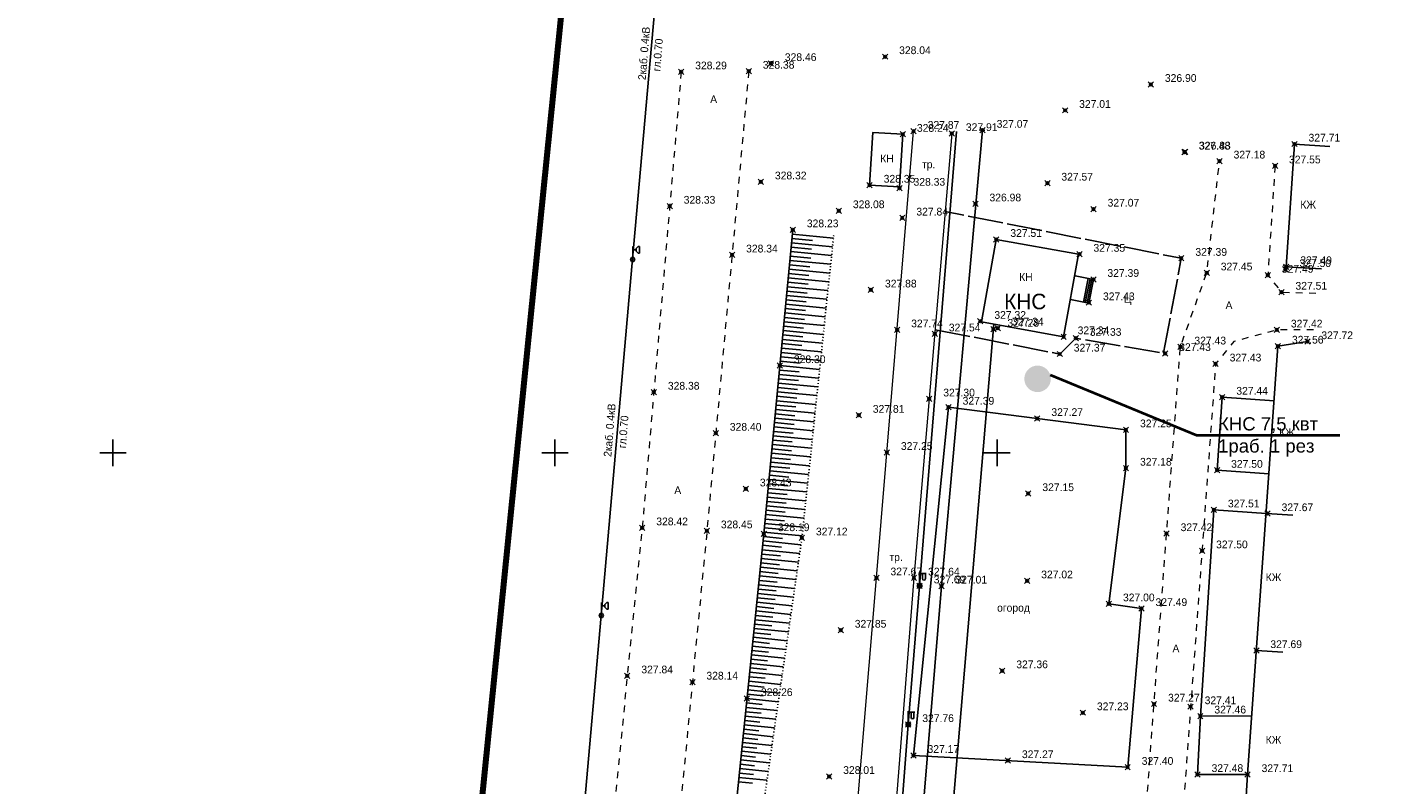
# Model space of a CAD drawing. Header units: metres. Extents: x 705573 to 711566, y 4301675 to 4311183.
# Tile 248 of 256: x 708269 to 708423, y 4310794 to 4310880. Entities that reach past the tile are written whole.
import ezdxf

# ---------------------------------------------------------------- set-up
doc = ezdxf.new("R2010")
doc.units = ezdxf.units.M
doc.header["$LTSCALE"] = 0.5
doc.header["$PDMODE"] = 35
doc.header["$PDSIZE"] = 0.3
for name, pattern in [('Auto_Street_NotBorder_Line_m1', [3, 1.5, -1.5]), ('ДОРОГИ_СТРОЯЩ', [9, 8, -1]), ('Контура низ откосов  Штриховая 0.1-0.5 - - - - - - -', [0.6, 0.1, -0.5])]:
    doc.linetypes.add(name, pattern=pattern)
for name, color, linetype in [('(001) Сетка', 92, 'Continuous'), ('(004) Точки рельефа', 7, 'Continuous'), ('(007) Здания', 7, 'Continuous'), ('(013) Газ', 30, 'ИК_Газопровод -------г--------'), ('(016) Кабель', 1, 'Continuous'), ('(017) Канализация', 33, 'KANALIS_K_1'), ('(022) Возд. Линии', 7, 'Continuous'), ('(025) Дорога', 7, 'Continuous'), ('(035) Откосы', 7, 'Continuous'), ('(037) Контуры', 7, 'Continuous'), ('(040) Ограда', 7, 'Continuous'), ('Экспликация', 7, 'Continuous')]:
    doc.layers.add(name, color=color, linetype=linetype)
doc.layers.add('AUTO#_ROADS_EXIST_L', color=7, linetype='Continuous', lineweight=15, true_color=0x000000)
doc.styles.add('BM-431', font='txt')
doc.styles.add('D-431', font='txt')
doc.styles.add('P-131', font='txt')
doc.styles.add('S', font='txtwr', dxfattribs={"oblique": 15})
doc.styles.get("Standard").update_dxf_attribs({"font": 'times.ttf'})
doc.styles.add('стиль2', font='arial.ttf', dxfattribs={"height": 1.5})
doc.linetypes.add('GAZ_VOZDUSH', pattern='A,1,-2,["~",Standard,S=3,R=0,X=-1.5,Y=-1.5],-1,10', length=14)
doc.linetypes.add('KANALIS_K_1', pattern='A,1,[">",Standard,S=1.8,R=0,X=-0.9,Y=-0.9],3,-1,["К",Standard,S=1.8,R=0,X=-0.9,Y=-0.9],-1,10', length=16)
doc.linetypes.add('ИК_Газопровод -------г--------', pattern='A,9,-0.6,["Г",Standard,S=1.2,R=0,X=0,Y=-0.6],-1.2', length=10.8)
doc.linetypes.add('ИК_Э_КАБ_НН', pattern='A,8,-2,["<",Standard,S=1,R=0,X=0,Y=-0.5],8,[">",Standard,S=1,R=0,X=-0.5,Y=-0.5],-2', length=20)
doc.linetypes.add('ОГРАДА_К_ПРОВ', pattern='A,1.25,-0.75,["+",Standard,S=1.5,R=0,X=0,Y=-0.75],-1.7,1.25', length=4.95)
doc.linetypes.add('ОГРАДА_М_1М', pattern='A,2.5,["о",Standard,S=1,R=0,X=0,Y=-0.35],0.5,["0",Standard,S=0.5,R=0,X=-0.3,Y=-0.25],2.5', length=5.5)

# ---------------------------------------------------------------- blocks, each defined once
blk = doc.blocks.new('f')
at = {"layer": '(022) Возд. Линии'}
for points in [[(0, 0.25), (0, 1.5)], [(0, 1.4), (0.75, 1.4)]]:
    blk.add_lwpolyline(points, dxfattribs=at)
blk.add_lwpolyline([(0.4875, 0.65), (0.4875, 0.65, 0.41421356), (0.65, 0.8125), (0.65, 1.4), (0.325, 1.4), (0.325, 0.8125, 0.41421356)], format="xyb", close=True, dxfattribs=at)
blk.add_circle((0, 0), 0.25, dxfattribs=at)
blk = doc.blocks.new('Setka')
at = {"layer": '(001) Сетка'}
for p, q in [((-1.5, 0), (1.5, 0)), ((0, 1.5), (0, -1.5))]:
    blk.add_line(p, q, dxfattribs=at)
blk = doc.blocks.new('U1111')
for p, q in [((0, 0.05), (0.1, 0.05)), ((0, -0.05), (0, 0.05)), ((0.1, 0.45), (0.1, 2.95)), ((0.1, 2.2), (0.85, 2.2)), ((0.1, 0.05), (0.1, -0.05)), ((1.28934, 2.95), (0.85, 2.51066)), ((0.85, 2.51066), (0.85, 1.88934)), ((0.85, 1.88934), (1.28934, 1.45)), ((1.6, 2.95), (1.28934, 2.95)), ((1.28934, 1.45), (1.6, 1.45)), ((1.6, 2.95), (1.6, 1.45)), ((0.1, -0.05), (0, -0.05))]:
    blk.add_line(p, q)
blk.add_lwpolyline([(0.55, 0), (0.3, 0.433013), (-0.2, 0.433013), (-0.45, 0), (-0.2, -0.433013), (0.3, -0.433013)], close=True)
at = {"color": 4, "style": 'S', "oblique": 15}
blk.add_attdef('Z', (1.142936, -1.391276), '', height=2, dxfattribs=at)

msp = doc.modelspace()

# ---------------------------------------------------------------- hatches: boundary and pattern name
at = {"lineweight": 30, "transparency": 33554610}
h = msp.add_hatch(color=1, dxfattribs=at)
h.dxf.hatch_style = 1
edge = h.paths.add_edge_path()
edge.add_arc((708383.05, 4310839.77), 1.5, 0, 360)

# ---------------------------------------------------------------- linework, layer by layer
at = {"layer": '(007) Здания'}
for points, elevation in [([(708367.82, 4310867.44), (708367.44, 4310861.48), (708364.05, 4310861.69), (708364.43, 4310867.65)], 328.24), ([(708378.38, 4310855.55), (708387.67, 4310853.89), (708386, 4310844.54), (708376.71, 4310846.21)], 327.51)]:
    msp.add_lwpolyline(points, close=True, dxfattribs=dict(at, elevation=elevation))
at = {"layer": '(007) Здания', "flags": 128}
for points, elevation in [([(708416.1, 4310866.07), (708412.11, 4310866.34), (708411.18, 4310852.46), (708415.17, 4310852.2)], 327.49), ([(708404.93, 4310764.78), (708406.8, 4310795), (708410.24, 4310843.47), (708413.57, 4310843.98)], 327.39), ([(708408.94, 4310824.53), (708411.93, 4310824.34)], 327.39), ([(708407.8, 4310809.03), (708410.79, 4310808.84)], 327.39)]:
    msp.add_lwpolyline(points, dxfattribs=dict(at, elevation=elevation))
at = {"layer": '(007) Здания', "elevation": 327.39}
for points in [[(708387.31, 4310851.43), (708389.37, 4310851.02), (708388.84, 4310848.34), (708386.78, 4310848.74)], [(708388.78, 4310851.14), (708388.25, 4310848.45)], [(708388.98, 4310851.1), (708388.45, 4310848.41)], [(708389.17, 4310851.06), (708388.65, 4310848.37)]]:
    msp.add_lwpolyline(points, dxfattribs=at)
at = {"layer": '(013) Газ', "linetype": 'GAZ_VOZDUSH', "elevation": 326.86, "flags": 128}
msp.add_lwpolyline([(708376.83, 4310867.9), (708372.18, 4310816.33), (708369.11, 4310779.51), (708366.43, 4310752.96), (708363.77, 4310723.79), (708357.68, 4310654.51), (708355.06, 4310622.97), (708352.68, 4310593.82)], dxfattribs=at)
at = {"layer": '(016) Кабель', "linetype": 'ИК_Э_КАБ_НН', "flags": 128}
for points, elevation in [([(708148.16, 4308651.7), (708151.5, 4308692.41), (708155.95, 4308744.12), (708160.09, 4308792.08), (708165.82, 4308866.03), (708169.05, 4308905.96), (708172.4, 4308947.61), (708175.76, 4308988.14), (708178.98, 4309025.59), (708182.2, 4309063.2), (708185.81, 4309103.87), (708189.13, 4309144.32), (708192.28, 4309183.21), (708195.86, 4309224.8), (708198.74, 4309260.8), (708202.87, 4309309.74), (708206.45, 4309354.35), (708209.62, 4309392.71), (708214, 4309431.24), (708217.89, 4309470.55), (708222.29, 4309519.97), (708227.65, 4309584.99), (708230.7, 4309620.04), (708233.6, 4309650.66), (708236.61, 4309686.64), (708239.92, 4309725.26), (708242.96, 4309758.87), (708245.88, 4309791.49), (708249.04, 4309830.22), (708251.64, 4309862.09), (708254.55, 4309895.44), (708258.53, 4309939.87), (708262.1, 4309983.75), (708265.01, 4310017.02), (708267.69, 4310050.03), (708270.44, 4310083.37), (708274.29, 4310124.62), (708277.62, 4310164.75), (708280.24, 4310192.85), (708282.13, 4310214.07), (708285.19, 4310249.54), (708287.52, 4310279.26), (708289.72, 4310303.87), (708292.58, 4310337.27), (708295.61, 4310373.42), (708298.17, 4310403.78), (708301.1, 4310436.1), (708303.91, 4310468.22), (708306.25, 4310494.56), (708309.27, 4310529.23), (708312.33, 4310564.7), (708314.66, 4310594.42), (708316.85, 4310619.03), (708319.71, 4310652.44), (708322.75, 4310688.58), (708325.31, 4310718.94), (708328.24, 4310751.26), (708331.05, 4310783.38), (708331.61, 4310789.72), (708333.7, 4310812.99), (708337.04, 4310851.18), (708340.04, 4310884.75)], 325.95), ([(708249.98, 4309448.25), (708250.82, 4309461.23), (708251.56, 4309472.59), (708252.37, 4309485.22), (708253.05, 4309496.01), (708253.79, 4309508.81), (708254.64, 4309521.64), (708255.64, 4309538.1), (708256.6, 4309553.52), (708257.47, 4309567.87), (708258.35, 4309582.75), (708259.41, 4309598.84), (708260.34, 4309614.66), (708261.4, 4309630.44), (708264.54, 4309650.76), (708266.18, 4309665.81), (708267.36, 4309680.25), (708268.37, 4309695.79), (708269.84, 4309708.97), (708271.83, 4309722.11), (708273.67, 4309736.3), (708275.51, 4309750.06), (708277.38, 4309764.17), (708281.75, 4309793.37), (708283.6, 4309807.83), (708285.41, 4309822.08), (708287.07, 4309840.64), (708288.45, 4309855.73), (708289.84, 4309870.63), (708291.18, 4309885.31), (708292.54, 4309900.56), (708294.03, 4309916.06), (708295.51, 4309930.43), (708296.08, 4309944.84), (708297.37, 4309960.08), (708298.66, 4309975.43), (708299.85, 4309990.43), (708301.08, 4310005.49), (708302.33, 4310020.38), (708303.54, 4310035.46), (708306.01, 4310065.8), (708308.44, 4310096.04), (708310.93, 4310126.29), (708314.82, 4310172.2), (708316.07, 4310188.57), (708317.42, 4310204.65), (708318.74, 4310219.74), (708320, 4310234.38), (708321.35, 4310251.4), (708322.65, 4310267.03), (708323.92, 4310281.67), (708325.2, 4310294.86), (708326.52, 4310309.66), (708327.98, 4310325.44), (708329.16, 4310339.64), (708330.36, 4310354.66), (708331.56, 4310369.68), (708332.68, 4310383.86), (708333.9, 4310399.49), (708335.11, 4310414.63), (708336.22, 4310429.52), (708337.47, 4310444.6), (708338.55, 4310458.92), (708339.66, 4310474.15), (708340.94, 4310489.46), (708342.08, 4310504.5), (708343.18, 4310519.21), (708344.31, 4310533.97), (708345.45, 4310549.01), (708346.64, 4310563.7), (708347.81, 4310578.67), (708349.63, 4310594.21), (708351.15, 4310608.62), (708352.72, 4310623.44), (708355.71, 4310653.82), (708356.97, 4310668.51), (708358.29, 4310683.34), (708359.52, 4310698.1), (708360.79, 4310713.24), (708362.12, 4310728.19), (708363.03, 4310739.63), (708364.29, 4310753.04), (708365.8, 4310768.68), (708367.15, 4310784.56), (708368.42, 4310800.66), (708369.71, 4310816.35), (708373.89, 4310867.76)], 326.89)]:
    msp.add_lwpolyline(points, dxfattribs=dict(at, elevation=elevation))
at = {"layer": '(017) Канализация', "linetype": 'KANALIS_K_1', "elevation": 327.94, "flags": 128}
msp.add_lwpolyline([(708378.1, 4310845.98), (708372.87, 4310784.1), (708369.62, 4310743.16), (708644.93, 4310725.57), (708692.08, 4310723.32), (708746.15, 4310722.33), (708878.28, 4310715.98)], dxfattribs=at)
at = {"layer": '(025) Дорога', "linetype": 'ДОРОГИ_СТРОЯЩ', "elevation": 327.37, "flags": 128}
msp.add_lwpolyline([(708371.46, 4310845.33), (708385.55, 4310842.58), (708387.37, 4310844.36), (708397.3, 4310842.67), (708399.31, 4310853.41), (708372.6, 4310858.7)], dxfattribs=at)
at = {"layer": '(035) Откосы'}
for p, q in [((708355.22, 4310855.15, 327.1), (708359.85, 4310854.71, 327.1)), ((708355.27, 4310855.65, 327.1), (708357.59, 4310855.43, 327.1)), ((708355.32, 4310856.14, 327.1), (708359.96, 4310855.7, 327.1)), ((708355.08, 4310853.66, 327.1), (708357.39, 4310853.44, 327.1)), ((708355.13, 4310854.16, 327.1), (708359.75, 4310853.72, 327.1)), ((708355.18, 4310854.66, 327.1), (708357.49, 4310854.44, 327.1)), ((708354.94, 4310852.18, 327.1), (708359.54, 4310851.74, 327.1)), ((708354.99, 4310852.67, 327.1), (708357.29, 4310852.45, 327.1)), ((708355.03, 4310853.17, 327.1), (708359.65, 4310852.73, 327.1)), ((708354.8, 4310850.69, 327.1), (708357.09, 4310850.47, 327.1)), ((708354.85, 4310851.18, 327.1), (708359.44, 4310850.75, 327.1)), ((708354.89, 4310851.68, 327.1), (708357.19, 4310851.46, 327.1)), ((708354.66, 4310849.2, 327.1), (708359.23, 4310848.77, 327.1)), ((708354.7, 4310849.7, 327.1), (708356.99, 4310849.48, 327.1)), ((708354.75, 4310850.19, 327.1), (708359.33, 4310849.76, 327.1)), ((708354.51, 4310847.71, 327.1), (708356.79, 4310847.5, 327.1)), ((708354.56, 4310848.21, 327.1), (708359.12, 4310847.77, 327.1)), ((708354.61, 4310848.71, 327.1), (708356.89, 4310848.49, 327.1)), ((708354.37, 4310846.23, 327.1), (708358.92, 4310845.79, 327.1)), ((708354.42, 4310846.72, 327.1), (708356.69, 4310846.5, 327.1)), ((708354.47, 4310847.22, 327.1), (708359.02, 4310846.78, 327.1)), ((708354.23, 4310844.74, 327.1), (708356.5, 4310844.52, 327.1)), ((708354.28, 4310845.23, 327.1), (708358.81, 4310844.8, 327.1)), ((708354.33, 4310845.73, 327.1), (708356.59, 4310845.51, 327.1)), ((708354.04, 4310842.75, 327.1), (708356.3, 4310842.54, 327.1)), ((708354.09, 4310843.25, 327.1), (708358.6, 4310842.82, 327.1)), ((708354.14, 4310843.75, 327.1), (708356.4, 4310843.53, 327.1)), ((708354.18, 4310844.24, 327.1), (708358.71, 4310843.81, 327.1)), ((708353.9, 4310841.27, 327.1), (708358.4, 4310840.84, 327.1)), ((708353.95, 4310841.76, 327.1), (708356.2, 4310841.55, 327.1)), ((708353.99, 4310842.26, 327.1), (708358.5, 4310841.83, 327.1)), ((708353.76, 4310839.78, 327.1), (708356, 4310839.57, 327.1)), ((708353.81, 4310840.28, 327.1), (708358.29, 4310839.85, 327.1)), ((708353.85, 4310840.77, 327.1), (708356.1, 4310840.56, 327.1)), ((708353.62, 4310838.29, 327.1), (708358.08, 4310837.87, 327.1)), ((708353.66, 4310838.79, 327.1), (708355.9, 4310838.57, 327.1)), ((708353.71, 4310839.28, 327.1), (708358.19, 4310838.86, 327.1)), ((708353.47, 4310836.8, 327.1), (708355.7, 4310836.59, 327.1)), ((708353.52, 4310837.3, 327.1), (708357.98, 4310836.88, 327.1)), ((708353.57, 4310837.8, 327.1), (708355.8, 4310837.58, 327.1)), ((708353.33, 4310835.32, 327.1), (708357.77, 4310834.89, 327.1)), ((708353.38, 4310835.81, 327.1), (708355.6, 4310835.6, 327.1)), ((708353.43, 4310836.31, 327.1), (708357.88, 4310835.88, 327.1)), ((708353.19, 4310833.83, 327.1), (708355.4, 4310833.62, 327.1)), ((708353.24, 4310834.33, 327.1), (708357.67, 4310833.9, 327.1)), ((708353.29, 4310834.82, 327.1), (708355.5, 4310834.61, 327.1)), ((708353.05, 4310832.34, 327.1), (708357.46, 4310831.92, 327.1)), ((708353.1, 4310832.84, 327.1), (708355.3, 4310832.63, 327.1)), ((708353.14, 4310833.33, 327.1), (708357.56, 4310832.91, 327.1)), ((708352.86, 4310830.36, 327.1), (708357.25, 4310829.94, 327.1)), ((708352.91, 4310830.85, 327.1), (708355.11, 4310830.64, 327.1)), ((708352.95, 4310831.35, 327.1), (708357.36, 4310830.93, 327.1)), ((708353, 4310831.85, 327.1), (708355.2, 4310831.64, 327.1)), ((708352.72, 4310828.87, 327.1), (708354.91, 4310828.66, 327.1)), ((708352.77, 4310829.37, 327.1), (708357.15, 4310828.95, 327.1)), ((708352.81, 4310829.86, 327.1), (708355.01, 4310829.65, 327.1)), ((708352.58, 4310827.38, 327.1), (708356.94, 4310826.97, 327.1)), ((708352.62, 4310827.88, 327.1), (708354.81, 4310827.67, 327.1)), ((708352.67, 4310828.37, 327.1), (708357.04, 4310827.96, 327.1)), ((708352.43, 4310825.9, 327.1), (708354.61, 4310825.69, 327.1)), ((708352.48, 4310826.39, 327.1), (708356.84, 4310825.98, 327.1)), ((708352.53, 4310826.89, 327.1), (708354.71, 4310826.68, 327.1)), ((708352.29, 4310824.41, 327.1), (708356.63, 4310823.99, 327.1)), ((708352.34, 4310824.9, 327.1), (708354.51, 4310824.7, 327.1)), ((708352.39, 4310825.4, 327.1), (708356.73, 4310824.99, 327.1)), ((708352.15, 4310822.92, 327.1), (708354.31, 4310822.71, 327.1)), ((708352.2, 4310823.42, 327.1), (708356.52, 4310823, 327.1)), ((708352.25, 4310823.91, 327.1), (708354.41, 4310823.71, 327.1)), ((708352, 4310821.43, 327.1), (708356.28, 4310820.99, 327.1)), ((708352.05, 4310821.93, 327.1), (708354.2, 4310821.71, 327.1)), ((708352.1, 4310822.42, 327.1), (708356.42, 4310822.01, 327.1)), ((708351.85, 4310819.95, 327.1), (708353.96, 4310819.73, 327.1)), ((708351.9, 4310820.44, 327.1), (708356.14, 4310820.01, 327.1)), ((708351.95, 4310820.94, 327.1), (708354.08, 4310820.72, 327.1)), ((708351.7, 4310818.46, 327.1), (708355.85, 4310818.03, 327.1)), ((708351.75, 4310818.96, 327.1), (708353.84, 4310818.74, 327.1)), ((708351.8, 4310819.45, 327.1), (708356, 4310819.02, 327.1)), ((708351.49, 4310816.48, 327.1), (708355.57, 4310816.06, 327.1)), ((708351.55, 4310816.97, 327.1), (708353.59, 4310816.76, 327.1)), ((708351.6, 4310817.47, 327.1), (708355.71, 4310817.05, 327.1)), ((708351.65, 4310817.96, 327.1), (708353.72, 4310817.75, 327.1)), ((708351.34, 4310814.99, 327.1), (708353.35, 4310814.79, 327.1)), ((708351.39, 4310815.49, 327.1), (708355.43, 4310815.07, 327.1)), ((708351.44, 4310815.98, 327.1), (708353.47, 4310815.77, 327.1)), ((708351.19, 4310813.51, 327.1), (708355.14, 4310813.1, 327.1)), ((708351.24, 4310814, 327.1), (708353.23, 4310813.8, 327.1)), ((708351.29, 4310814.5, 327.1), (708355.29, 4310814.09, 327.1)), ((708351.04, 4310812.02, 327.1), (708352.98, 4310811.82, 327.1)), ((708351.09, 4310812.51, 327.1), (708355, 4310812.11, 327.1)), ((708351.14, 4310813.01, 327.1), (708353.11, 4310812.81, 327.1)), ((708350.89, 4310810.53, 327.1), (708354.72, 4310810.14, 327.1)), ((708350.94, 4310811.03, 327.1), (708352.86, 4310810.83, 327.1)), ((708350.99, 4310811.52, 327.1), (708354.86, 4310811.13, 327.1)), ((708350.73, 4310809.05, 327.1), (708352.62, 4310808.85, 327.1)), ((708350.78, 4310809.54, 327.1), (708354.57, 4310809.15, 327.1)), ((708350.83, 4310810.04, 327.1), (708352.74, 4310809.84, 327.1)), ((708350.58, 4310807.56, 327.1), (708354.29, 4310807.18, 327.1)), ((708350.63, 4310808.05, 327.1), (708352.5, 4310807.86, 327.1)), ((708350.68, 4310808.55, 327.1), (708354.43, 4310808.17, 327.1)), ((708350.43, 4310806.07, 327.1), (708352.25, 4310805.89, 327.1)), ((708350.48, 4310806.57, 327.1), (708354.15, 4310806.19, 327.1)), ((708350.53, 4310807.06, 327.1), (708352.37, 4310806.87, 327.1)), ((708350.28, 4310804.59, 327.1), (708353.86, 4310804.22, 327.1)), ((708350.33, 4310805.08, 327.1), (708352.13, 4310804.9, 327.1)), ((708350.38, 4310805.58, 327.1), (708354.01, 4310805.2, 327.1)), ((708350.07, 4310802.6, 327.1), (708353.58, 4310802.24, 327.1)), ((708350.12, 4310803.1, 327.1), (708351.89, 4310802.92, 327.1)), ((708350.17, 4310803.59, 327.1), (708353.72, 4310803.23, 327.1)), ((708350.23, 4310804.09, 327.1), (708352.01, 4310803.91, 327.1)), ((708349.92, 4310801.12, 327.1), (708351.64, 4310800.94, 327.1)), ((708349.97, 4310801.61, 327.1), (708353.44, 4310801.26, 327.1)), ((708350.02, 4310802.11, 327.1), (708351.77, 4310801.93, 327.1)), ((708349.77, 4310799.63, 327.1), (708353.15, 4310799.28, 327.1)), ((708349.82, 4310800.13, 327.1), (708351.52, 4310799.95, 327.1)), ((708349.87, 4310800.62, 327.1), (708353.3, 4310800.27, 327.1)), ((708349.62, 4310798.14, 327.1), (708351.28, 4310797.97, 327.1)), ((708349.67, 4310798.64, 327.1), (708353.01, 4310798.3, 327.1)), ((708349.72, 4310799.14, 327.1), (708351.4, 4310798.96, 327.1)), ((708349.46, 4310796.66, 327.1), (708352.73, 4310796.32, 327.1)), ((708349.51, 4310797.15, 327.1), (708351.16, 4310796.98, 327.1)), ((708349.57, 4310797.65, 327.1), (708352.87, 4310797.31, 327.1)), ((708349.31, 4310795.17, 327.1), (708350.91, 4310795.01, 327.1)), ((708349.36, 4310795.67, 327.1), (708352.58, 4310795.34, 327.1)), ((708349.41, 4310796.16, 327.1), (708351.03, 4310796, 327.1)), ((708349.21, 4310794.18, 327.1), (708350.79, 4310794.02, 327.1)), ((708349.26, 4310794.68, 327.1), (708352.44, 4310794.35, 327.1))]:
    msp.add_line(p, q, dxfattribs=at)
at = {"layer": '(035) Откосы', "elevation": 327.1, "flags": 128}
msp.add_lwpolyline([(708348.6, 4310788.23), (708352.09, 4310822.25), (708355.37, 4310856.64)], dxfattribs=at)
at = {"layer": '(035) Откосы', "linetype": 'Контура низ откосов  Штриховая 0.1-0.5 - - - - - - -', "elevation": 327.25}
msp.add_lwpolyline([(708351.52, 4310787.98), (708356.4, 4310821.79), (708359.99, 4310856.01)], dxfattribs=at)
at = {"layer": '(040) Ограда', "linetype": 'ОГРАДА_К_ПРОВ', "elevation": 327.17, "flags": 128}
msp.add_lwpolyline([(708369.01, 4310797.17), (708393.24, 4310795.82), (708394.8, 4310813.78), (708391.12, 4310814.31), (708393.05, 4310829.66), (708393.05, 4310834), (708372.99, 4310836.57), (708369.01, 4310797.17)], dxfattribs=at)
at = {"layer": '(040) Ограда', "linetype": 'ОГРАДА_М_1М', "elevation": 327.39, "flags": 128}
for points in [[(708409.21, 4310829.01), (708403.35, 4310829.43), (708403.94, 4310837.7), (708409.8, 4310837.28)], [(708401.46, 4310801.62), (708403, 4310824.95), (708408.9, 4310824.53)], [(708406.8, 4310795), (708401.14, 4310795.01), (708401.46, 4310801.62), (708407.27, 4310801.66)]]:
    msp.add_lwpolyline(points, dxfattribs=at)
at = {"color": 1, "lineweight": 100, "flags": 128}
msp.add_lwpolyline([(708318.13, 4310771.34), (708331.81, 4310906.92)], dxfattribs=at)
at = {"color": 7, "lineweight": 40, "elevation": 322.71, "flags": 128}
msp.add_lwpolyline([(708384.47, 4310840.23), (708401.01, 4310833.41), (708417.25, 4310833.41)], dxfattribs=at)
at = {"color": 0, "linetype": 'ByBlock', "lineweight": -2, "transparency": 16777216}
for p in [(708352.88, 4310875.45, 328.46), (708365.8, 4310876.22, 328.04), (708342.74, 4310874.51, 328.29), (708350.38, 4310874.57, 328.38), (708395.86, 4310873.08, 326.9), (708386.17, 4310870.15, 327.01), (708367.82, 4310867.44, 328.24), (708369.03, 4310867.78, 327.87), (708373.35, 4310867.52, 327.91), (708376.83, 4310867.9, 327.07), (708412.11, 4310866.34, 327.71), (708399.68, 4310865.42, 327.48), (708399.73, 4310865.44, 326.83), (708403.63, 4310864.41, 327.18), (708409.91, 4310863.87, 327.55), (708351.75, 4310862.06, 328.32), (708364.05, 4310861.69, 328.35), (708367.44, 4310861.34, 328.33), (708384.16, 4310861.92, 327.57), (708376.03, 4310859.56, 326.98), (708341.44, 4310859.3, 328.33), (708360.57, 4310858.79, 328.08), (708367.75, 4310857.97, 327.84), (708389.38, 4310858.98, 327.07), (708355.37, 4310856.64, 328.23), (708378.38, 4310855.55, 327.51), (708348.49, 4310853.79, 328.34), (708387.79, 4310853.87, 327.35), (708399.31, 4310853.41, 327.39), (708402.19, 4310851.76, 327.45), (708411.08, 4310852.14, 327.5), (708411.18, 4310852.46, 327.49), (708389.37, 4310851.02, 327.39), (708409.1, 4310851.49, 327.49), (708364.2, 4310849.83, 327.88), (708410.64, 4310849.58, 327.51), (708388.86, 4310848.39, 327.43), (708376.57, 4310846.28, 327.32), (708378.56, 4310845.52, 327.34), (708367.16, 4310845.32, 327.74), (708371.42, 4310844.86, 327.54), (708378.05, 4310845.38, 327.29), (708386, 4310844.54, 327.34), (708387.37, 4310844.36, 327.33), (708410.11, 4310845.3, 327.42), (708413.57, 4310843.98, 327.72), (708385.55, 4310842.58, 327.37), (708397.48, 4310842.64, 327.43), (708399.2, 4310843.39, 327.43), (708410.24, 4310843.47, 327.56), (708353.9, 4310841.27, 328.3), (708403.19, 4310841.46, 327.43), (708339.64, 4310838.26, 328.38), (708370.79, 4310837.5, 327.3), (708372.99, 4310836.57, 327.39), (708403.94, 4310837.7, 327.44), (708362.82, 4310835.65, 327.81), (708383.02, 4310835.29, 327.27), (708346.65, 4310833.61, 328.4), (708393.05, 4310834, 327.25), (708366.01, 4310831.45, 327.25), (708393.05, 4310829.66, 327.18), (708403.35, 4310829.43, 327.5), (708350.05, 4310827.32, 328.43), (708382, 4310826.79, 327.15), (708403, 4310824.95, 327.51), (708409.06, 4310824.52, 327.67), (708338.33, 4310822.92, 328.42), (708345.65, 4310822.58, 328.45), (708352.09, 4310822.25, 328.19), (708356.4, 4310821.79, 327.12), (708397.64, 4310822.26, 327.42), (708401.65, 4310820.32, 327.5), (708364.82, 4310817.26, 327.67), (708369.07, 4310817.24, 327.64), (708369.71, 4310816.35, 327.69), (708372.18, 4310816.33, 327.01), (708381.88, 4310816.92, 327.02), (708391.12, 4310814.31, 327), (708394.8, 4310813.78, 327.49), (708360.78, 4310811.33, 327.85), (708407.8, 4310809.03, 327.69), (708336.64, 4310806.17, 327.84), (708344, 4310805.46, 328.14), (708379.06, 4310806.74, 327.36), (708350.17, 4310803.59, 328.26), (708396.22, 4310802.98, 327.27), (708400.36, 4310802.68, 327.41), (708388.18, 4310802, 327.23), (708401.46, 4310801.62, 327.46), (708368.42, 4310800.66, 327.76), (708369.01, 4310797.17, 327.17), (708379.7, 4310796.58, 327.27), (708359.47, 4310794.79, 328.01), (708393.24, 4310795.82, 327.4), (708401.14, 4310795.01, 327.48), (708406.8, 4310795, 327.71)]:
    msp.add_point(p, dxfattribs=at)
at = {"layer": 'AUTO#_ROADS_EXIST_L', "linetype": 'Auto_Street_NotBorder_Line_m1', "lineweight": 15, "flags": 128}
for points in [[(708342.74, 4310874.51), (708338.33, 4310822.92), (708334.96, 4310789.42), (708334.96, 4310789.42), (708331.78, 4310753.54), (708325.66, 4310749.19), (708318.91, 4310746.67), (708301.94, 4310746.97), (708305.75, 4310792)], [(708350.38, 4310874.57), (708345.65, 4310822.58), (708342.4, 4310788.79), (708342.4, 4310788.79), (708339.65, 4310758.23), (708342.91, 4310750.32), (708346.44, 4310748.16), (708353.43, 4310748.29), (708390.37, 4310745.28)], [(708390.37, 4310745.28), (708391.81, 4310745.17), (708394.19, 4310775.49), (708399.2, 4310843.39), (708402.19, 4310851.76), (708403.63, 4310864.41)], [(708409.91, 4310863.87), (708409.1, 4310851.49), (708410.64, 4310849.58), (708414.81, 4310849.46)]]:
    msp.add_lwpolyline(points, dxfattribs=at)
at = {"layer": 'AUTO#_ROADS_EXIST_L', "lineweight": 15, "elevation": 327.48, "flags": 128}
msp.add_lwpolyline([(708373.35, 4310867.52), (708369.07, 4310817.24), (708366.65, 4310786.67), (708363.31, 4310748.3), (708359.12, 4310748.75), (708362.3, 4310787.04), (708364.82, 4310817.26), (708369.03, 4310867.78)], dxfattribs=at)
at = {"layer": 'AUTO#_ROADS_EXIST_L', "color": 0, "linetype": 'Auto_Street_NotBorder_Line_m1', "lineweight": 15, "elevation": 327.29, "flags": 128}
msp.add_lwpolyline([(708414.27, 4310845.3), (708410.11, 4310845.3), (708405.24, 4310843.99), (708403.19, 4310841.46), (708398.39, 4310775.63), (708396.03, 4310745.08), (708431.67, 4310742.61), (708456.82, 4310741.78), (708483.94, 4310739.64), (708505.21, 4310738.81), (708550.98, 4310735.78), (708573.77, 4310734.17), (708596.58, 4310733.24), (708614.76, 4310732.25), (708632.71, 4310731.5), (708633.76, 4310732.84), (708634.09, 4310734.36), (708634.35, 4310756.21)], dxfattribs=at)

# ---------------------------------------------------------------- block references
at = {"layer": '(001) Сетка'}
for p in [(708278.46, 4310831.4), (708328.46, 4310831.4), (708378.46, 4310831.4)]:
    msp.add_blockref('Setka', p, dxfattribs=at)
at = {"layer": '(022) Возд. Линии', "xscale": 0.5, "yscale": 0.5, "zscale": 0.5}
for p in [(708337.23, 4310853.27, 327.34), (708333.67, 4310812.99, 325.95)]:
    msp.add_blockref('U1111', p, dxfattribs=at)
at = {"layer": '(022) Возд. Линии'}
for p in [(708369.71, 4310816.35, 327.6), (708368.42, 4310800.66, 327.6)]:
    msp.add_blockref('f', p, dxfattribs=at)

# ---------------------------------------------------------------- texts
at = {"layer": '(004) Точки рельефа', "style": 'D-431'}
for s, p in [('328.04', (708367.39, 4310876.51, 328.04)), ('328.29', (708344.32, 4310874.79, 328.29)), ('328.38', (708351.97, 4310874.86, 328.38)), ('328.46', (708354.46, 4310875.73, 328.46)), ('326.90', (708397.45, 4310873.37, 326.9)), ('327.01', (708387.75, 4310870.43, 327.01)), ('327.07', (708378.42, 4310868.18, 327.07)), ('328.24', (708369.4, 4310867.72, 328.24)), ('327.87', (708370.62, 4310868.06, 327.87)), ('327.91', (708374.94, 4310867.81, 327.91)), ('327.71', (708413.7, 4310866.62, 327.71)), ('327.48', (708401.27, 4310865.71, 327.48)), ('326.83', (708401.32, 4310865.72, 326.83)), ('327.18', (708405.22, 4310864.7, 327.18)), ('327.55', (708411.49, 4310864.15, 327.55)), ('328.32', (708353.34, 4310862.34, 328.32)), ('328.35', (708365.64, 4310861.97, 328.35)), ('327.57', (708385.74, 4310862.2, 327.57)), ('328.33', (708369.02, 4310861.62, 328.33)), ('328.33', (708343.02, 4310859.59, 328.33)), ('328.08', (708362.16, 4310859.08, 328.08)), ('326.98', (708377.61, 4310859.85, 326.98)), ('327.07', (708390.97, 4310859.26, 327.07)), ('327.84', (708369.34, 4310858.25, 327.84)), ('328.23', (708356.95, 4310856.92, 328.23)), ('327.51', (708379.97, 4310855.83, 327.51)), ('328.34', (708350.08, 4310854.07, 328.34)), ('327.35', (708389.37, 4310854.15, 327.35)), ('327.39', (708400.9, 4310853.69, 327.39)), ('327.49', (708412.77, 4310852.75, 327.49)), ('327.39', (708390.95, 4310851.31, 327.39)), ('327.45', (708403.77, 4310852.04, 327.45)), ('327.49', (708410.68, 4310851.78, 327.49)), ('327.50', (708412.67, 4310852.42, 327.5)), ('327.88', (708365.79, 4310850.11, 327.88)), ('327.51', (708412.22, 4310849.86, 327.51)), ('327.43', (708390.45, 4310848.67, 327.43)), ('327.32', (708378.16, 4310846.56, 327.32)), ('327.74', (708368.75, 4310845.6, 327.74)), ('327.54', (708373.01, 4310845.14, 327.54)), ('327.28', (708379.64, 4310845.67, 327.29)), ('327.34', (708380.15, 4310845.8, 327.34)), ('327.42', (708411.7, 4310845.58, 327.42)), ('327.34', (708387.58, 4310844.82, 327.34)), ('327.33', (708388.96, 4310844.64, 327.33)), ('327.43', (708400.79, 4310843.66, 327.43)), ('327.56', (708411.82, 4310843.76, 327.56)), ('327.72', (708415.15, 4310844.26, 327.72)), ('327.37', (708387.14, 4310842.86, 327.37)), ('327.43', (708399.07, 4310842.92, 327.43)), ('328.30', (708355.49, 4310841.55, 328.3)), ('327.43', (708404.78, 4310841.74, 327.43)), ('328.38', (708341.23, 4310838.55, 328.38)), ('327.30', (708372.38, 4310837.78, 327.3)), ('327.44', (708405.53, 4310837.98, 327.44)), ('327.81', (708364.41, 4310835.93, 327.81)), ('327.39', (708374.57, 4310836.85, 327.39)), ('327.27', (708384.61, 4310835.57, 327.27)), ('327.25', (708394.64, 4310834.29, 327.25)), ('328.40', (708348.24, 4310833.9, 328.4)), ('327.25', (708367.59, 4310831.73, 327.25)), ('327.18', (708394.64, 4310829.95, 327.18)), ('327.50', (708404.94, 4310829.71, 327.5)), ('328.43', (708351.64, 4310827.6, 328.43)), ('327.15', (708383.59, 4310827.07, 327.15)), ('327.51', (708404.58, 4310825.23, 327.51)), ('327.67', (708410.65, 4310824.8, 327.67)), ('328.42', (708339.92, 4310823.2, 328.42)), ('328.45', (708347.23, 4310822.86, 328.45)), ('328.19', (708353.67, 4310822.54, 328.19)), ('327.12', (708357.98, 4310822.06, 327.12)), ('327.42', (708399.23, 4310822.54, 327.42)), ('327.50', (708403.24, 4310820.6, 327.5)), ('327.67', (708366.41, 4310817.54, 327.67)), ('327.64', (708370.66, 4310817.52, 327.64)), ('327.02', (708383.46, 4310817.2, 327.02)), ('327.69', (708371.3, 4310816.63, 327.69)), ('327.01', (708373.76, 4310816.61, 327.01)), ('327.00', (708392.71, 4310814.6, 327)), ('327.49', (708396.39, 4310814.07, 327.49)), ('327.85', (708362.37, 4310811.62, 327.85)), ('327.69', (708409.38, 4310809.31, 327.69)), ('327.84', (708338.23, 4310806.45, 327.84)), ('327.36', (708380.64, 4310807.03, 327.36)), ('328.14', (708345.59, 4310805.75, 328.14)), ('328.26', (708351.76, 4310803.88, 328.26)), ('327.27', (708397.81, 4310803.26, 327.27)), ('327.23', (708389.76, 4310802.28, 327.23)), ('327.41', (708401.95, 4310802.96, 327.41)), ('327.46', (708403.05, 4310801.91, 327.46)), ('327.76', (708370.01, 4310800.94, 327.76)), ('327.17', (708370.6, 4310797.45, 327.17)), ('327.27', (708381.28, 4310796.86, 327.27)), ('327.40', (708394.83, 4310796.1, 327.4)), ('328.01', (708361.06, 4310795.07, 328.01)), ('327.48', (708402.73, 4310795.29, 327.48)), ('327.71', (708408.39, 4310795.28, 327.71))]:
    msp.add_text(s, height=0.875, dxfattribs=at).set_placement(p)
at = {"layer": '(007) Здания', "style": 'P-131'}
for s, height, p in [('КН', 0.88, (708365.25, 4310864.25)), ('КЖ', 0.88, (708412.77, 4310859.04)), ('КН', 0.88, (708380.96, 4310850.85)), ('КНС', 1.76, (708379.27, 4310847.64)), ('КЖ', 0.88, (708410.37, 4310833.28, -327.53)), ('КЖ', 0.88, (708408.85, 4310816.88)), ('КЖ', 0.88, (708408.85, 4310798.49))]:
    msp.add_text(s, height=height, dxfattribs=at).set_placement(p)
at = {"layer": '(016) Кабель', "color": 0, "linetype": 'Continuous', "style": 'D-431'}
for s, p in [('2каб. 0.4кВ', (708338.72, 4310873.54)), ('гл.0.70', (708340.37, 4310874.53)), ('2каб. 0.4кВ', (708334.83, 4310830.91)), ('гл.0.70', (708336.48, 4310831.89))]:
    msp.add_text(s, height=0.875, rotation=85.3167, dxfattribs=at).set_placement(p)
at = {"layer": '(025) Дорога', "linetype": 'ДОРОГИ_СТРОЯЩ', "style": 'BM-431'}
for s, p in [('A', (708346.02, 4310870.97)), ('тр.', (708369.98, 4310863.6)), ('Ц', (708392.81, 4310848.37)), ('A', (708404.31, 4310847.67)), ('A', (708341.96, 4310826.74)), ('тр.', (708366.29, 4310819.16)), ('A', (708398.31, 4310808.83))]:
    msp.add_text(s, height=0.875, dxfattribs=at).set_placement(p)
at = {"layer": '(037) Контуры', "color": 0, "linetype": 'ByBlock', "style": 'BM-431'}
msp.add_text('огород', height=0.875, dxfattribs=at).set_placement((708378.47, 4310813.43))
at = {"layer": 'Экспликация', "linetype": 'Continuous', "lineweight": 15, "transparency": 33554687, "insert": (708403.47, 4310835.43, 323.05), "char_height": 1.5, "attachment_point": 1, "style": 'стиль2'}
msp.add_mtext_dynamic_manual_height_columns('КНС 7,5 квт\\P1раб. 1 рез', width=12.4601, gutter_width=15, heights=[0], dxfattribs=at)

doc.saveas('drawing.dxf')
